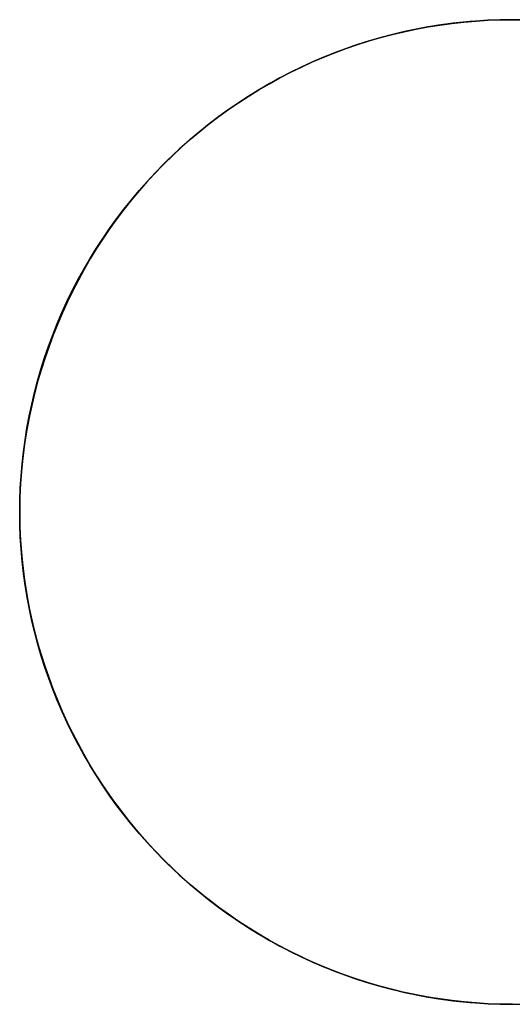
# Model space of a CAD drawing. Header units: millimetres. Extents: x -88 to 88, y -12 to 103.
# Tile 109 of 256: x -60.75 to -60, y 20.95 to 22.45. Entities that reach past the tile are written whole.
import ezdxf

# ---------------------------------------------------------------- set-up
doc = ezdxf.new("R2010")
doc.units = ezdxf.units.MM
doc.layers.add('TOP', color=7, linetype='Continuous', true_color=0xc80000)

msp = doc.modelspace()

# ---------------------------------------------------------------- linework, layer by layer
at = {"layer": 'TOP', "color": 254, "true_color": 0xcad1ee}
for points in [[(-59.98705451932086, 22.44988826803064), (-60.01294548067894, 22.44988826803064), (-60.03882101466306, 22.44899461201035), (-60.06465028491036, 22.44720836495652), (-60.0904025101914, 22.44453165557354), (-60.11604700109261, 22.44096767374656), (-60.14155319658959, 22.43652066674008), (-60.16689070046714, 22.43119593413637), (-60.19202931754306, 22.42499982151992), (-60.21693908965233, 22.41793971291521), (-60.24159033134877, 22.41002402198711), (-60.2659536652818, 22.40126218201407), (-60.29000005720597, 22.39166463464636), (-60.31370085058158, 22.38124281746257), (-60.33702780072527, 22.37000915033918), (-60.35995310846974, 22.35797702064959), (-60.3824494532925, 22.34516076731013), (-60.4044900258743, 22.33157566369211), (-60.42604856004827, 22.31723789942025), (-60.44709936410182, 22.30216456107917), (-60.46761735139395, 22.28637361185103), (-60.48757807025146, 22.26988387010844), (-60.50695773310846, 22.25271498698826), (-60.52573324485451, 22.23488742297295), (-60.54388223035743, 22.21642242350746), (-60.56138306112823, 22.1973419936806), (-60.57821488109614, 22.17766887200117), (-60.59435763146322, 22.15742650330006), (-60.6097920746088, 22.13663901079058), (-60.62449981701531, 22.1153311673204), (-60.63846333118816, 22.09352836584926), (-60.65166597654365, 22.07125658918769), (-60.66409201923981, 22.04854237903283), (-60.67572665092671, 22.02541280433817), (-60.68655600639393, 22.00189542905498), (-60.69656718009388, 21.9780182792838), (-60.70574824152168, 21.95380980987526), (-60.71408824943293, 21.92929887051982), (-60.7215772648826, 21.90451467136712), (-60.72820636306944, 21.87948674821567), (-60.73396764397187, 21.85424492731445), (-60.73885424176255, 21.82881928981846), (-60.74286033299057, 21.80324013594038), (-60.7459811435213, 21.77753794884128), (-60.74821295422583, 21.75174335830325), (-60.74955310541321, 21.72588710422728), (-60.7499999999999, 21.7)], [(-60.74999999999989, 21.70000000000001), (-60.7495531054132, 21.67411289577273), (-60.74821295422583, 21.64825664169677), (-60.74598114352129, 21.62246205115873), (-60.74286033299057, 21.59675986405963), (-60.73885424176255, 21.57118071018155), (-60.73396764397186, 21.54575507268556), (-60.72820636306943, 21.52051325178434), (-60.72157726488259, 21.49548532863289), (-60.71408824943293, 21.47070112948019), (-60.70574824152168, 21.44619019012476), (-60.69656718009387, 21.42198172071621), (-60.68655600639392, 21.39810457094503), (-60.67572665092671, 21.37458719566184), (-60.6640920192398, 21.35145762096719), (-60.65166597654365, 21.32874341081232), (-60.63846333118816, 21.30647163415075), (-60.6244998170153, 21.28466883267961), (-60.60979207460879, 21.26336098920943), (-60.59435763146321, 21.24257349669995), (-60.57821488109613, 21.22233112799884), (-60.56138306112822, 21.20265800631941), (-60.54388223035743, 21.18357757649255), (-60.52573324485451, 21.16511257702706), (-60.50695773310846, 21.14728501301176), (-60.48757807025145, 21.13011612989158), (-60.46761735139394, 21.11362638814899), (-60.44709936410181, 21.09783543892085), (-60.42604856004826, 21.08276210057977), (-60.4044900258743, 21.0684243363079), (-60.38244945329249, 21.05483923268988), (-60.35995310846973, 21.04202297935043), (-60.33702780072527, 21.02999084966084), (-60.31370085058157, 21.01875718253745), (-60.29000005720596, 21.00833536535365), (-60.26595366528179, 20.99873781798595), (-60.24159033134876, 20.98997597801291), (-60.21693908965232, 20.9820602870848), (-60.19202931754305, 20.97500017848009), (-60.16689070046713, 20.96880406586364), (-60.14155319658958, 20.96347933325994), (-60.1160470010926, 20.95903232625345), (-60.09040251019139, 20.95546834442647), (-60.06465028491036, 20.95279163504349), (-60.03882101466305, 20.95100538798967), (-60.01294548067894, 20.95011173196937), (-59.98705451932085, 20.95011173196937)]]:
    msp.add_lwpolyline(points, dxfattribs=at)
at = {"layer": 'TOP', "color": 254, "true_color": 0xcad1ee, "extrusion": (1, 0, 0)}
for points in [[(22.44999639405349, 13.09384206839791), (20.95000370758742, 13.04054979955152)], [(22.45, 13.09391400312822), (22.45, 13.39424610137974)]]:
    msp.add_lwpolyline(points, dxfattribs=at)
at = {"layer": 'TOP', "color": 254, "true_color": 0xcad1ee, "extrusion": (0.9999999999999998, -7.163532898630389e-16, 2.510257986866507e-08)}
msp.add_lwpolyline([(21.69999999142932, 13.34430647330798), (21.70000000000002, 13.04397054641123)], dxfattribs=at)
at = {"layer": 'TOP', "color": 254, "true_color": 0xcad1ee, "extrusion": (-7.297345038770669e-07, 0.9999999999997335, -2.252854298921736e-08)}
msp.add_lwpolyline([(60.74998183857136, 13.04390361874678), (59.24998644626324, 13.09021184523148)], dxfattribs=at)
at = {"layer": 'TOP', "color": 254, "true_color": 0xcad1ee}
for points in [[(-60.7500000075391, 21.69999999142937, 13.34430494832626), (-60.74977163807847, 21.71840504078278, 13.34496612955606), (-60.74908797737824, 21.73679795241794, 13.3456413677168), (-60.74795119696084, 21.75516791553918, 13.34633017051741), (-60.74636346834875, 21.77350411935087, 13.34703204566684), (-60.74432696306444, 21.79179575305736, 13.34774650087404), (-60.74184385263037, 21.81003200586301, 13.34847304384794), (-60.738916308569, 21.82820206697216, 13.34921118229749), (-60.73554650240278, 21.84629512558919, 13.34996042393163), (-60.7317366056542, 21.86430037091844, 13.35072027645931), (-60.7274887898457, 21.88220699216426, 13.35149024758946), (-60.72280522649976, 21.90000417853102, 13.35226984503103), (-60.71768808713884, 21.91768111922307, 13.35305857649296), (-60.7121395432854, 21.93522700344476, 13.3538559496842), (-60.7061617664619, 21.95263102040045, 13.35466147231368), (-60.69975692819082, 21.96988235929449, 13.35547465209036), (-60.6929271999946, 21.98697020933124, 13.35629499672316), (-60.68567424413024, 22.00388661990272, 13.35712218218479), (-60.67800521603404, 22.02061784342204, 13.35795555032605), (-60.66992624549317, 22.03715471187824, 13.35879460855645), (-60.66144346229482, 22.05348805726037, 13.35963886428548), (-60.65256299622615, 22.06960871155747, 13.36048782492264), (-60.64329097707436, 22.08550750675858, 13.36134099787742), (-60.6336335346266, 22.10117527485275, 13.36219789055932), (-60.62359679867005, 22.11660284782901, 13.36305801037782), (-60.6131868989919, 22.13178105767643, 13.36392086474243), (-60.60240996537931, 22.14670073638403, 13.36478596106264), (-60.59127212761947, 22.16135271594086, 13.36565280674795), (-60.57977951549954, 22.17572782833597, 13.36652090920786), (-60.56793825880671, 22.1898169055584, 13.36738977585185), (-60.55575448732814, 22.2036107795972, 13.36825891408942), (-60.54323433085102, 22.2171002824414, 13.36912783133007), (-60.53038391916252, 22.23027624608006, 13.36999603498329), (-60.51721560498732, 22.24312453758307, 13.37086235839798), (-60.50373388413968, 22.25564292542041, 13.37172631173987), (-60.48994791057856, 22.26782528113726, 13.3725874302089), (-60.47586683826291, 22.27966547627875, 13.37344524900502), (-60.46149982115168, 22.29115738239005, 13.37429930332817), (-60.44685601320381, 22.30229487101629, 13.3751491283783), (-60.43194456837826, 22.31307181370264, 13.37599425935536), (-60.41677464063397, 22.32348208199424, 13.37683423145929), (-60.40135538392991, 22.33351954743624, 13.37766857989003), (-60.38569595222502, 22.3431780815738, 13.37849683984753), (-60.36980549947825, 22.35245155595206, 13.37931854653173), (-60.35369317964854, 22.36133384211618, 13.38013323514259), (-60.33736814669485, 22.36981881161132, 13.38094044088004), (-60.32083955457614, 22.37790033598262, 13.38173969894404), (-60.30411655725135, 22.38557228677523, 13.38253054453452), (-60.28720830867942, 22.3928285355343, 13.38331251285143), (-60.27011708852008, 22.39966633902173, 13.38408549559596), (-60.25286207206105, 22.40607904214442, 13.38484866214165), (-60.2354540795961, 22.41206446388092, 13.38560154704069), (-60.21790393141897, 22.41762042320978, 13.38634368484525), (-60.20022244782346, 22.42274473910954, 13.38707461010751), (-60.18242044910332, 22.42743523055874, 13.38779385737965), (-60.16450875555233, 22.43168971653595, 13.38850096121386), (-60.14649818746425, 22.4355060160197, 13.38919545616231), (-60.12839956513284, 22.43888194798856, 13.38987687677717), (-60.11022370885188, 22.44181533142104, 13.39054475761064), (-60.09198143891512, 22.44430398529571, 13.39119863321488), (-60.07368357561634, 22.44634572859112, 13.39183803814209), (-60.05534093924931, 22.44793838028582, 13.39246250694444), (-60.03696435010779, 22.44907975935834, 13.3930715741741), (-60.01856462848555, 22.44976768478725, 13.39366477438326), (-60.00015259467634, 22.44999997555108, 13.3942416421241), (-59.9811880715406, 22.44976450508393, 13.39481851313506)], [(-60.7500000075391, 21.69999999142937, 13.34430494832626), (-60.74977174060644, 21.71839385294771, 13.34496558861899), (-60.74908839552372, 21.73677721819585, 13.34564008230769), (-60.74795215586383, 21.75513909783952, 13.34632796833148), (-60.74636520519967, 21.77346850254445, 13.3470287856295), (-60.74432972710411, 21.79175444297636, 13.34774207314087), (-60.74184790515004, 21.80998592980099, 13.34846736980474), (-60.73892192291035, 21.82815197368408, 13.34920421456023), (-60.73555396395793, 21.84624158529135, 13.34995214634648), (-60.73174621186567, 21.86424377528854, 13.35071070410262), (-60.72750085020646, 21.88214755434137, 13.35147942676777), (-60.72282006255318, 21.89994193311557, 13.35225785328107), (-60.71770603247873, 21.91761592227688, 13.35304552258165), (-60.71216094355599, 21.93515853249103, 13.35384197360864), (-60.70618697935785, 21.95255877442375, 13.35464674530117), (-60.6997863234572, 21.96980565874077, 13.35545937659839), (-60.69296115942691, 21.98688819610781, 13.35627940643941), (-60.68568252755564, 22.00387711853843, 13.35711024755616), (-60.67800136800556, 22.0206563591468, 13.35794617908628), (-60.669921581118, 22.03722007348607, 13.35878686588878), (-60.66144706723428, 22.05356241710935, 13.3596319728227), (-60.6525817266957, 22.06967754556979, 13.36048116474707), (-60.6433294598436, 22.0855596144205, 13.36133410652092), (-60.63369416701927, 22.10120277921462, 13.3621904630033), (-60.62367974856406, 22.11660119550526, 13.36304989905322), (-60.61329010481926, 22.13174901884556, 13.36391207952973), (-60.6025291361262, 22.14664040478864, 13.36477666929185), (-60.5914007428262, 22.16126950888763, 13.36564333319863), (-60.57990882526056, 22.17563048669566, 13.36651173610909), (-60.56805728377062, 22.18971749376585, 13.36738154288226), (-60.55585001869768, 22.20352468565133, 13.36825241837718), (-60.54329093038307, 22.21704621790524, 13.36912402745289), (-60.53038391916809, 22.23027624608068, 13.36999603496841), (-60.51716121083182, 22.24318112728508, 13.37086623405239), (-60.50364546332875, 22.25573942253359, 13.37173314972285), (-60.48984273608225, 22.26794707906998, 13.37259644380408), (-60.47575908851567, 22.27980004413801, 13.3734557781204), (-60.46140058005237, 22.29129426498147, 13.3743108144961), (-60.44677327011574, 22.30242568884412, 13.37516121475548), (-60.43188321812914, 22.31319026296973, 13.37600664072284), (-60.41673648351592, 22.32358393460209, 13.3768467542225), (-60.40133912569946, 22.33360265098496, 13.37768121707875), (-60.38569720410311, 22.34324235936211, 13.37850969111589), (-60.36981677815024, 22.35249900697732, 13.37933183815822), (-60.35370390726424, 22.36136854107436, 13.38014732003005), (-60.33736465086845, 22.369846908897, 13.38095579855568), (-60.32080506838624, 22.37793005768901, 13.38175693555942), (-60.30403121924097, 22.38561393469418, 13.38255039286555), (-60.28704916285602, 22.39289448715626, 13.3833358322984), (-60.26997573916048, 22.39972019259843, 13.38410779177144), (-60.25273427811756, 22.40612237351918, 13.38486975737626), (-60.23533628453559, 22.41209873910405, 13.38562128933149), (-60.21779326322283, 22.41764699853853, 13.38636194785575), (-60.20011671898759, 22.42276486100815, 13.38709129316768), (-60.18231815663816, 22.42745003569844, 13.38780888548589), (-60.16440908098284, 22.43170023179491, 13.38851428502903), (-60.1464009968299, 22.43551315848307, 13.38920705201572), (-60.12830540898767, 22.43888652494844, 13.38988674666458), (-60.11013382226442, 22.44181804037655, 13.39055292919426), (-60.09189774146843, 22.4443054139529, 13.39120515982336), (-60.07360867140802, 22.44634635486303, 13.39184299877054), (-60.05527811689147, 22.44793857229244, 13.3924660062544), (-60.03691758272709, 22.44907977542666, 13.39307374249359), (-60.01853857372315, 22.4497676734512, 13.39366576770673), (-60.00015259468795, 22.44999997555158, 13.39424164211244), (-59.98178662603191, 22.44976632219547, 13.39480015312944)], [(-59.98122067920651, 22.44976533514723, 13.09448526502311), (-60.00020459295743, 22.44999997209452, 13.09390768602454), (-60.01860971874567, 22.44976649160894, 13.09333091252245), (-60.0370034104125, 22.44907754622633, 13.09273778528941), (-60.05537476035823, 22.44793531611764, 13.09212877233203), (-60.07371286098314, 22.44634198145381, 13.09150434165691), (-60.09200680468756, 22.4442997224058, 13.09086496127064), (-60.11024568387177, 22.44181071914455, 13.09021109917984), (-60.12841859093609, 22.43887715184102, 13.08954322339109), (-60.14651461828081, 22.43550120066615, 13.08886180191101), (-60.16452285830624, 22.4316850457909, 13.08816730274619), (-60.18243240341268, 22.42743086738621, 13.08746019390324), (-60.20023234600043, 22.42274084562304, 13.08674094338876), (-60.2179117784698, 22.41761716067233, 13.08601001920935), (-60.23545979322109, 22.41206199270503, 13.0852678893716), (-60.2528654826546, 22.40607752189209, 13.08451502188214), (-60.27011793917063, 22.39966592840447, 13.08375188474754), (-60.28720625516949, 22.39282939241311, 13.08297894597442), (-60.30411788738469, 22.38557169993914, 13.08219672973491), (-60.3208441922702, 22.37789813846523, 13.08140563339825), (-60.33737601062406, 22.36981484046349, 13.08060612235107), (-60.3537041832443, 22.36132793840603, 13.07979866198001), (-60.36981955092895, 22.35244356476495, 13.07898371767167), (-60.38571295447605, 22.34316785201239, 13.07816175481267), (-60.40137523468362, 22.33350693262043, 13.07733323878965), (-60.41679723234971, 22.3234669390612, 13.07649863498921), (-60.43196978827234, 22.31305400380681, 13.07565840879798), (-60.44688374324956, 22.30227425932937, 13.07481302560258), (-60.46152993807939, 22.291133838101, 13.07396295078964), (-60.47589921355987, 22.27963887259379, 13.07310864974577), (-60.48998241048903, 22.26779549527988, 13.07225058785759), (-60.50377036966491, 22.25560983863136, 13.07138923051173), (-60.51725393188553, 22.24308803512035, 13.0705250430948), (-60.53042393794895, 22.23023621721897, 13.06965849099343), (-60.5432708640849, 22.21706190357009, 13.06879040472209), (-60.55578764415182, 22.20357419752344, 13.06792160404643), (-60.56796815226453, 22.18978226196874, 13.0670525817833), (-60.57980626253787, 22.17569525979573, 13.06618383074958), (-60.59129584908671, 22.16132235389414, 13.06531584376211), (-60.60243078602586, 22.1466727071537, 13.06444911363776), (-60.61320494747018, 22.13175548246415, 13.06358413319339), (-60.62361220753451, 22.11657984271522, 13.06272139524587), (-60.63364644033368, 22.10115495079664, 13.06186139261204), (-60.64330151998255, 22.08548996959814, 13.06100461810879), (-60.65257132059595, 22.06959406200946, 13.06015156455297), (-60.66144971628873, 22.05347639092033, 13.05930272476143), (-60.66993058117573, 22.03714611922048, 13.05845859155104), (-60.67800778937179, 22.02061240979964, 13.05761965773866), (-60.68567521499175, 22.00388442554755, 13.05678641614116), (-60.69292673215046, 21.98697132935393, 13.05595935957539), (-60.69975651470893, 21.96988342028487, 13.05513898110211), (-60.70616140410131, 21.95263202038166, 13.05432576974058), (-60.71213922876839, 21.93522794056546, 13.05352021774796), (-60.71768781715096, 21.91768199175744, 13.05272281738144), (-60.72280499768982, 21.90000498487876, 13.05193406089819), (-60.72748859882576, 21.88220773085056, 13.05115444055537), (-60.73173644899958, 21.86430104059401, 13.05038444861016), (-60.73554637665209, 21.84629572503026, 13.04962457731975), (-60.73891621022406, 21.82820259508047, 13.04887531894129), (-60.74184377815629, 21.8100324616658, 13.04813716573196), (-60.7443269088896, 21.7917961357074, 13.04741060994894), (-60.74636343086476, 21.77350442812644, 13.0466961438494), (-60.74795117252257, 21.75516814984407, 13.04599425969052), (-60.74908796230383, 21.73679811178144, 13.04530544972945), (-60.74977162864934, 21.71840512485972, 13.0446302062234), (-60.74999999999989, 21.70000000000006, 13.04396902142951)], [(-59.98162247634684, 22.44976514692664, 13.09447291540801), (-60.00006112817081, 22.44999997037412, 13.09391211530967), (-60.01851136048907, 22.44977243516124, 13.0933343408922), (-60.03693036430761, 22.44909193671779, 13.09274125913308), (-60.05531004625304, 22.44796011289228, 13.09213318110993), (-60.07364231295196, 22.4463786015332, 13.09151041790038), (-60.09191907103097, 22.44434904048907, 13.09087328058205), (-60.11013222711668, 22.44187306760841, 13.09022208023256), (-60.12827368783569, 22.43895232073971, 13.08955712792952), (-60.14633535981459, 22.43558843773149, 13.08887873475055), (-60.16430914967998, 22.43178305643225, 13.08818721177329), (-60.18218696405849, 22.4275378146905, 13.08748287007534), (-60.19996070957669, 22.42285435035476, 13.08676602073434), (-60.21762229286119, 22.41773430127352, 13.08603697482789), (-60.23516362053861, 22.4121793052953, 13.08529604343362), (-60.25257659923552, 22.40619100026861, 13.08454353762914), (-60.26985313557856, 22.39977102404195, 13.08377976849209), (-60.28698513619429, 22.39292101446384, 13.08300504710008), (-60.30387729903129, 22.38567709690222, 13.08222361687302), (-60.32059188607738, 22.37801300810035, 13.08143262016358), (-60.33711872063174, 22.36993555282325, 13.08063262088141), (-60.35344762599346, 22.36145153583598, 13.07982418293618), (-60.36956842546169, 22.35256776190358, 13.07900787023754), (-60.38547094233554, 22.34329103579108, 13.07818424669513), (-60.40114499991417, 22.33362816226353, 13.07735387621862), (-60.41658042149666, 22.32358594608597, 13.07651732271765), (-60.43176703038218, 22.31317119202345, 13.07567515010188), (-60.44669464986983, 22.30239070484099, 13.07482792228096), (-60.46135310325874, 22.29125128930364, 13.07397620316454), (-60.47573221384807, 22.27975975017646, 13.07312055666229), (-60.48982180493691, 22.26792289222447, 13.07226154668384), (-60.5036116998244, 22.25574752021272, 13.07139973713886), (-60.51709172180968, 22.24324043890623, 13.07053569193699), (-60.53025169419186, 22.23040845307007, 13.0696699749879), (-60.54307204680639, 22.21725697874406, 13.06880340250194), (-60.55555198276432, 22.20377903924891, 13.06793576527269), (-60.56768713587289, 22.18998519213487, 13.06706757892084), (-60.5794731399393, 22.17588599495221, 13.06619935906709), (-60.59090562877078, 22.16149200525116, 13.06533162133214), (-60.60198023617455, 22.14681378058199, 13.0644648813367), (-60.61269259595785, 22.13186187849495, 13.06359965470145), (-60.62303834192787, 22.11664685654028, 13.06273645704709), (-60.63301310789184, 22.10117927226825, 13.06187580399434), (-60.64261252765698, 22.0854696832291, 13.06101821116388), (-60.65183223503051, 22.0695286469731, 13.06016419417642), (-60.66066786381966, 22.05336672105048, 13.05931426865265), (-60.66911504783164, 22.03699446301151, 13.05846895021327), (-60.67716942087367, 22.02042243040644, 13.05762875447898), (-60.68482661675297, 22.00366118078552, 13.05679419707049), (-60.69208226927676, 21.98672127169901, 13.05596579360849), (-60.69893201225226, 21.96961326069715, 13.05514405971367), (-60.7053714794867, 21.9523477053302, 13.05432951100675), (-60.71139630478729, 21.93493516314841, 13.05352266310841), (-60.71700212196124, 21.91738619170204, 13.05272403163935), (-60.72218456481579, 21.89971134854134, 13.05193413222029), (-60.72693926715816, 21.88192119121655, 13.0511534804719), (-60.73126186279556, 21.86402627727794, 13.0503825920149), (-60.73514798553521, 21.84603716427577, 13.04962198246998), (-60.73859326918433, 21.82796440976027, 13.04887216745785), (-60.74159334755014, 21.8098185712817, 13.0481336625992), (-60.74414385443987, 21.79161020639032, 13.04740698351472), (-60.74624042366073, 21.77334987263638, 13.04669264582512), (-60.74787868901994, 21.75504812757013, 13.0459911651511), (-60.74905428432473, 21.73671552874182, 13.04530305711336), (-60.7497628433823, 21.71836263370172, 13.0446288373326), (-60.74999999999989, 21.70000000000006, 13.04396902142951)], [(-59.99977044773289, 20.95000002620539, 13.34096091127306), (-60.01873854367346, 20.95023368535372, 13.3403836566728), (-60.03760375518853, 20.95094194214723, 13.33982633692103), (-60.05635883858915, 20.95211825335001, 13.33928893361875), (-60.0749965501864, 20.95375607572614, 13.33877142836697), (-60.09350964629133, 20.95584886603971, 13.33827380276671), (-60.11189088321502, 20.95839008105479, 13.33779603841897), (-60.13013301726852, 20.96137317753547, 13.33733811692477), (-60.14822880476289, 20.96479161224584, 13.33690001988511), (-60.16617100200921, 20.96863884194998, 13.33648172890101), (-60.18395236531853, 20.97290832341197, 13.33608322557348), (-60.20156565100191, 20.97759351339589, 13.33570449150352), (-60.21900361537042, 20.98268786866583, 13.33534550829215), (-60.23625901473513, 20.98818484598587, 13.33500625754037), (-60.25332460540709, 20.9940779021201, 13.33468672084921), (-60.27019314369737, 21.00036049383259, 13.33438687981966), (-60.28685738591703, 21.00702607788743, 13.33410671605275), (-60.3039979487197, 21.01437183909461, 13.33383570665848), (-60.32090698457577, 21.02212014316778, 13.33358601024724), (-60.33757889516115, 21.0302650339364, 13.33335760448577), (-60.35400808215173, 21.03880055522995, 13.33315046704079), (-60.37018894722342, 21.04772075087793, 13.33296457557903), (-60.38611589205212, 21.05701966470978, 13.3327999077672), (-60.40178331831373, 21.06669134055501, 13.33265644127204), (-60.41718562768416, 21.07672982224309, 13.33253415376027), (-60.4323172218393, 21.08712915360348, 13.33243302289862), (-60.44717250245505, 21.09788337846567, 13.33235302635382), (-60.46174587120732, 21.10898654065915, 13.33229414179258), (-60.476031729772, 21.12043268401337, 13.33225634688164), (-60.490024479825, 21.13221585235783, 13.33223961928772), (-60.50371852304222, 21.144330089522, 13.33224393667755), (-60.51710826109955, 21.15676943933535, 13.33226927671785), (-60.53018809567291, 21.16952794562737, 13.33231561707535), (-60.54295253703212, 21.18259982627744, 13.33238292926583), (-60.55539790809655, 21.19598157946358, 13.33247119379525), (-60.5675182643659, 21.2096676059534, 13.33258038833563), (-60.57930766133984, 21.22365230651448, 13.332710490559), (-60.59076015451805, 21.2379300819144, 13.3328614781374), (-60.60186979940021, 21.25249533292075, 13.33303332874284), (-60.61263065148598, 21.26734246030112, 13.33322602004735), (-60.62303676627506, 21.2824658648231, 13.33343952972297), (-60.63308219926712, 21.29785994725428, 13.33367383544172), (-60.64276100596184, 21.31351910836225, 13.33392891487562), (-60.65206724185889, 21.32943774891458, 13.33420474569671), (-60.66099496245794, 21.34561026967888, 13.334501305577), (-60.66953822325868, 21.36203107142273, 13.33481857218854), (-60.67769107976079, 21.37869455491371, 13.33515652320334), (-60.68544758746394, 21.39559512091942, 13.33551513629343), (-60.69280180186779, 21.41272717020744, 13.33589438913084), (-60.69948246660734, 21.42940044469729, 13.33627816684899), (-60.70577960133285, 21.44627819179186, 13.33668095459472), (-60.71168665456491, 21.46335320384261, 13.33710273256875), (-60.7171970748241, 21.480618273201, 13.33754348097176), (-60.72230431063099, 21.49806619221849, 13.33800318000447), (-60.72700181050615, 21.51568975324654, 13.33848180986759), (-60.73128302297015, 21.53348174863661, 13.33897935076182), (-60.73514139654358, 21.55143497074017, 13.33949578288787), (-60.73857037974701, 21.56954221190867, 13.34003108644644), (-60.74156342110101, 21.58779626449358, 13.34058524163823), (-60.74411396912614, 21.60618992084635, 13.34115822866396), (-60.746215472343, 21.62471597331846, 13.34175002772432), (-60.74786137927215, 21.64336721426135, 13.34236061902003), (-60.74904513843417, 21.66213643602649, 13.34298998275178), (-60.74976019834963, 21.68101643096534, 13.34363809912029), (-60.7500000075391, 21.69999999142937, 13.34430494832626)], [(-59.99992804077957, 20.9499999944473, 13.34095604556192), (-60.01838448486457, 20.95022503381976, 13.3403942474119), (-60.03680789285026, 20.9509026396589, 13.33984936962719), (-60.05519044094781, 20.95203125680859, 13.33932160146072), (-60.07352430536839, 20.95360933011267, 13.33881113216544), (-60.0918016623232, 20.955635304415, 13.33831815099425), (-60.1100146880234, 20.95810762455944, 13.3378428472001), (-60.12815555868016, 20.96102473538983, 13.33738541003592), (-60.14621645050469, 20.96438508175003, 13.33694602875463), (-60.16418953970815, 20.9681871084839, 13.33652489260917), (-60.1820670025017, 20.97242926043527, 13.33612219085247), (-60.19984101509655, 20.97710998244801, 13.33573811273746), (-60.21750375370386, 20.98222771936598, 13.33537284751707), (-60.23504739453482, 20.98778091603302, 13.33502658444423), (-60.25246411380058, 20.99376801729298, 13.33469951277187), (-60.26974608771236, 21.00018746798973, 13.33439182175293), (-60.2868854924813, 21.0070377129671, 13.33410370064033), (-60.30378162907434, 21.0142804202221, 13.33383691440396), (-60.32049972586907, 21.02194311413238, 13.33359042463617), (-60.33702966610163, 21.03001903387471, 13.33336431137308), (-60.35336133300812, 21.03850141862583, 13.33315865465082), (-60.36948460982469, 21.04738350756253, 13.33297353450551), (-60.38538937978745, 21.05665853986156, 13.33280903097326), (-60.40106552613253, 21.0663197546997, 13.3326652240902), (-60.41650293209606, 21.07636039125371, 13.33254219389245), (-60.43169148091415, 21.08677368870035, 13.33244002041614), (-60.44662105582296, 21.09755288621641, 13.33235878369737), (-60.46128154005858, 21.10869122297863, 13.33229856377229), (-60.47566281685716, 21.12018193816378, 13.33225944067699), (-60.48975476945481, 21.13201827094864, 13.33224149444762), (-60.50354728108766, 21.14419346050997, 13.33224480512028), (-60.51703023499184, 21.15670074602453, 13.3322694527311), (-60.53019351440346, 21.16953336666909, 13.3323155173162), (-60.54301462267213, 21.18268311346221, 13.33238342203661), (-60.5554955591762, 21.19615988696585, 13.33247347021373), (-60.56763194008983, 21.20995309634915, 13.33258542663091), (-60.57941938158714, 21.22405215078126, 13.33271905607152), (-60.59085349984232, 21.23844645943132, 13.33287412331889), (-60.60192991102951, 21.25312543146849, 13.33305039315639), (-60.61264423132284, 21.26807847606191, 13.33324763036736), (-60.62299207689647, 21.28329500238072, 13.33346559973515), (-60.63296906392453, 21.29876441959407, 13.33370406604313), (-60.64257080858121, 21.3144761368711, 13.33396279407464), (-60.65179292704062, 21.33041956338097, 13.33424154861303), (-60.66063103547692, 21.34658410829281, 13.33454009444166), (-60.66908075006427, 21.36295918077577, 13.33485819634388), (-60.67713768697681, 21.37953418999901, 13.33519561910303), (-60.68479746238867, 21.39629854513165, 13.33555212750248), (-60.69205569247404, 21.41324165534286, 13.33592748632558), (-60.69890799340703, 21.43035292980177, 13.33632146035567), (-60.70534998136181, 21.44762177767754, 13.33673381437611), (-60.71137727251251, 21.4650376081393, 13.33716431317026), (-60.7169854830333, 21.4825898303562, 13.33761272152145), (-60.72217022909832, 21.5002678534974, 13.33807880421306), (-60.72692712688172, 21.51806108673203, 13.33856232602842), (-60.73125179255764, 21.53595893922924, 13.33906305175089), (-60.73513984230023, 21.55395082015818, 13.33958074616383), (-60.73858689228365, 21.572026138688, 13.34011517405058), (-60.74158855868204, 21.59017430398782, 13.3406661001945), (-60.74414045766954, 21.60838472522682, 13.34123328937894), (-60.74623820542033, 21.62664681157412, 13.34181650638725), (-60.74787741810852, 21.64494997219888, 13.34241551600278), (-60.74905371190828, 21.66328361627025, 13.34303008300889), (-60.74976270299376, 21.68163715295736, 13.34365997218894), (-60.7500000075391, 21.69999999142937, 13.34430494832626)], [(-60.74999999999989, 21.70000000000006, 13.04396902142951), (-60.74977159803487, 21.68159361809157, 13.04332256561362), (-60.74908782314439, 21.66319902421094, 13.04269140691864), (-60.74795082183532, 21.64482703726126, 13.04207576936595), (-60.74636274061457, 21.62648847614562, 13.04147587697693), (-60.744325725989, 21.60819415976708, 13.04089195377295), (-60.74184192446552, 21.58995490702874, 13.04032422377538), (-60.73891348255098, 21.57178153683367, 13.03977291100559), (-60.73554254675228, 21.55368486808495, 13.03923823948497), (-60.73173126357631, 21.53567571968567, 13.03872043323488), (-60.72748177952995, 21.5177649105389, 13.0382197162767), (-60.72279624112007, 21.49996325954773, 13.0377363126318), (-60.71767679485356, 21.48228158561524, 13.03727044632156), (-60.71212558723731, 21.46473070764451, 13.03682234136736), (-60.7061447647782, 21.44732144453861, 13.03639222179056), (-60.69973647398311, 21.43006461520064, 13.03598031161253), (-60.69290286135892, 21.41297103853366, 13.03558683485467), (-60.68564691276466, 21.39605173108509, 13.03521200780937), (-60.67797455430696, 21.37931734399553, 13.03485606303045), (-60.66989189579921, 21.36277706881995, 13.0345192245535), (-60.66140504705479, 21.34644009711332, 13.0342017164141), (-60.65252011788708, 21.33031562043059, 13.03390376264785), (-60.6432432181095, 21.31441283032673, 13.03362558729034), (-60.63358045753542, 21.2987409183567, 13.03336741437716), (-60.62353794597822, 21.28330907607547, 13.03312946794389), (-60.61312179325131, 21.26812649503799, 13.03291197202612), (-60.60233810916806, 21.25320236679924, 13.03271515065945), (-60.59119300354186, 21.23854588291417, 13.03253922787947), (-60.57969258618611, 21.22416623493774, 13.03238442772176), (-60.56784296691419, 21.21007261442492, 13.03225097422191), (-60.55565025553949, 21.19627421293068, 13.03213909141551), (-60.5431205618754, 21.18278022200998, 13.03204900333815), (-60.53025999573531, 21.16959983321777, 13.03198093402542), (-60.51707648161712, 21.15674301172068, 13.03193505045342), (-60.50357942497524, 21.14421709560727, 13.031911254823), (-60.48977801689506, 21.13202819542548, 13.03190937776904), (-60.47568144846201, 21.12018242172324, 13.03192924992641), (-60.4612989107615, 21.10868588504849, 13.03197070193), (-60.44663959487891, 21.09754469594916, 13.03203356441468), (-60.43171269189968, 21.0867649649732, 13.03211766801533), (-60.4165273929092, 21.07635280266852, 13.03222284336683), (-60.40109288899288, 21.06631431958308, 13.03234892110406), (-60.38541837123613, 21.0566556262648, 13.03249573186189), (-60.36951303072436, 21.04738283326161, 13.03266310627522), (-60.35338605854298, 21.03850205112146, 13.0328508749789), (-60.33704664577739, 21.03001939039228, 13.03305886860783), (-60.32050398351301, 21.021940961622, 13.03328691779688), (-60.30376726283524, 21.01427287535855, 13.03353485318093), (-60.28684567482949, 21.00702124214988, 13.03380250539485), (-60.26974884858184, 21.00019159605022, 13.03408971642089), (-60.25248880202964, 20.99378736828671, 13.03439630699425), (-60.23507635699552, 20.98781070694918, 13.03472210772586), (-60.21752233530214, 20.98226376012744, 13.03506694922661), (-60.19983755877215, 20.97714867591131, 13.03543066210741), (-60.18203284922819, 20.97246760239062, 13.03581307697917), (-60.16411902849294, 20.96822268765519, 13.0362140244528), (-60.14610691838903, 20.96441607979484, 13.03663333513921), (-60.12800734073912, 20.9610499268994, 13.0370708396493), (-60.10983111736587, 20.95812637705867, 13.03752636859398), (-60.09158907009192, 20.95564757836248, 13.03799975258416), (-60.07329202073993, 20.95361567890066, 13.03849082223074), (-60.05495079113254, 20.95203282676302, 13.03899940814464), (-60.03657620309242, 20.9509011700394, 13.03952534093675), (-60.01817907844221, 20.9502228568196, 13.040068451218), (-59.99977023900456, 20.95000003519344, 13.04062856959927)], [(-60.74999999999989, 21.70000000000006, 13.04396902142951), (-60.74977156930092, 21.68159545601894, 13.04332228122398), (-60.74908772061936, 21.66320218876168, 13.04269018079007), (-60.74795061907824, 21.64483109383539, 13.04207303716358), (-60.74636242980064, 21.62649306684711, 13.0414711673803), (-60.74432531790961, 21.60819900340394, 13.04088488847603), (-60.74184144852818, 21.58995979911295, 13.04031451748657), (-60.73891298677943, 21.57178634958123, 13.03976037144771), (-60.7355420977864, 21.55368955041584, 13.03922276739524), (-60.73173094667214, 21.53568029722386, 13.03870202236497), (-60.72748169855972, 21.51776948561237, 13.03819845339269), (-60.72279651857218, 21.49996801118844, 13.03771237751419), (-60.71767757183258, 21.48228676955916, 13.03724411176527), (-60.71212702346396, 21.4647366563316, 13.03679397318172), (-60.70614703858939, 21.44732856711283, 13.03636227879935), (-60.69973978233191, 21.43007339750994, 13.03594934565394), (-60.69290741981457, 21.41298204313, 13.0355554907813), (-60.68563176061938, 21.3960088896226, 13.03517965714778), (-60.67795332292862, 21.37924381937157, 13.03482376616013), (-60.66987612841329, 21.36269285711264, 13.03448790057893), (-60.66140419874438, 21.34636202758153, 13.03417214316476), (-60.65254155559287, 21.33025735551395, 13.0338765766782), (-60.64329222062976, 21.31438486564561, 13.03360128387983), (-60.63366021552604, 21.29875058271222, 13.03334634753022), (-60.6236495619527, 21.28336053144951, 13.03311185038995), (-60.61326428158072, 21.26822073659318, 13.03289787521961), (-60.6025083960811, 21.25333722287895, 13.03270450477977), (-60.59138592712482, 21.23871601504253, 13.03253182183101), (-60.57990089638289, 21.22436313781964, 13.03237990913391), (-60.56805732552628, 21.21028461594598, 13.03224884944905), (-60.55585923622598, 21.19648647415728, 13.03213872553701), (-60.543310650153, 21.18297473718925, 13.03204962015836), (-60.53041558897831, 21.1697554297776, 13.03198161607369), (-60.51720282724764, 21.15685915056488, 13.03193489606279), (-60.50369465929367, 21.14430726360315, 13.0319095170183), (-60.48989751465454, 21.13210407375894, 13.03190542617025), (-60.47581782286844, 21.12025388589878, 13.03192257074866), (-60.46146201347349, 21.1087610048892, 13.03196089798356), (-60.44683651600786, 21.09762973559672, 13.03202035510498), (-60.43194776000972, 21.08686438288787, 13.03210088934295), (-60.4168021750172, 21.07646925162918, 13.03220244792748), (-60.40140619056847, 21.06644864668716, 13.03232497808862), (-60.38576623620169, 21.05680687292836, 13.03246842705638), (-60.36988874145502, 21.0475482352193, 13.03263274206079), (-60.35378013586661, 21.03867703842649, 13.03281787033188), (-60.33744684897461, 21.03019758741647, 13.03302375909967), (-60.3208953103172, 21.02211418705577, 13.0332503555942), (-60.3041319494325, 21.01443114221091, 13.03349760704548), (-60.28716319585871, 21.00715275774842, 13.03376546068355), (-60.27009003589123, 21.00032426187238, 13.03405238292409), (-60.25284674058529, 20.9939190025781, 13.03435946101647), (-60.23544508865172, 20.98793932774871, 13.03468641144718), (-60.21789685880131, 20.98238758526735, 13.03503295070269), (-60.20021382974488, 20.97726612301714, 13.03539879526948), (-60.18240778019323, 20.97257728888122, 13.03578366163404), (-60.16449048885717, 20.9683234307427, 13.03618726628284), (-60.14647373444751, 20.96450689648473, 13.03660932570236), (-60.12836929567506, 20.96113003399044, 13.03704955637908), (-60.11018895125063, 20.95819519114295, 13.03750767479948), (-60.09194447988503, 20.95570471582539, 13.03798339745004), (-60.07364766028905, 20.9536609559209, 13.03847644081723), (-60.05531027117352, 20.95206625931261, 13.03898652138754), (-60.03694409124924, 20.95092297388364, 13.03951335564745), (-60.01856089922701, 20.95023344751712, 13.04005666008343), (-60.00017247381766, 20.9500000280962, 13.04061615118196), (-59.98180394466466, 20.95023284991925, 13.04119140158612)]]:
    msp.add_polyline3d(points, dxfattribs=at)

doc.saveas('drawing.dxf')
